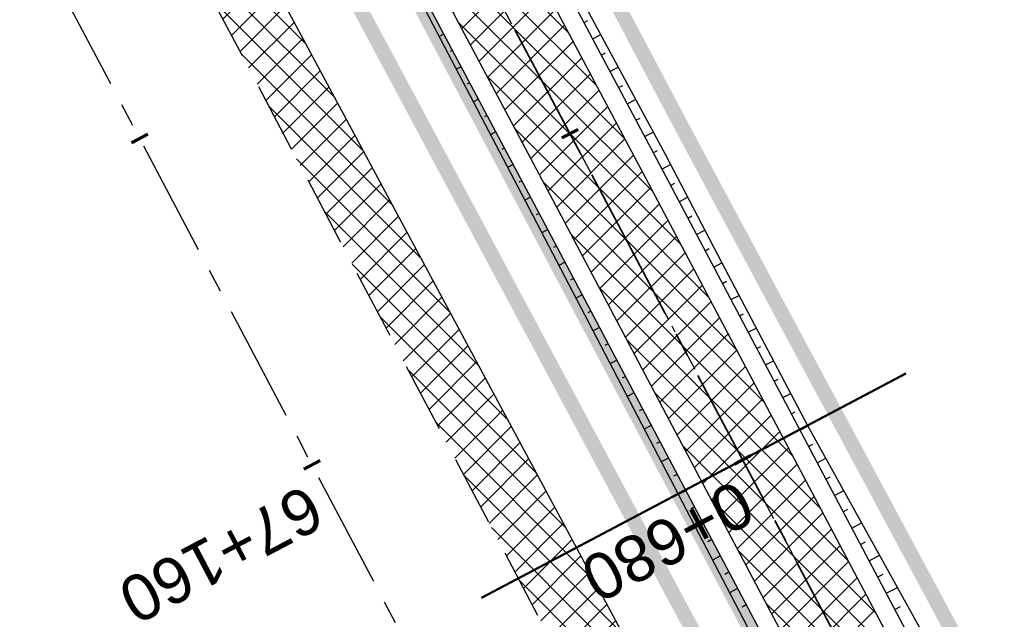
# Model space of a CAD drawing. Header units: metres. Extents: x 7529682 to 7533711, y 5721195 to 5727842.
# Tile 195 of 232: x 7530015 to 7530042, y 5727192 to 5727208. Entities that reach past the tile are written whole.
import ezdxf

# ---------------------------------------------------------------- set-up
doc = ezdxf.new("R2010")
doc.units = ezdxf.units.M
for name, pattern in [('817-dzialki-09-05-04$0$HIDDEN', [0.375, 0.25, -0.125]), ('ACAD_ISO05W100', [33, 24, -3, 0, -3, 0, -3]), ('CENTER', [50.800000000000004, 31.75, -6.35, 6.35, -6.35]), ('CENTER2', [28.575000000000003, 19.05, -3.175, 3.175, -3.175]), ('HIDDEN', [9.524999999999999, 6.35, -3.175])]:
    doc.linetypes.add(name, pattern=pattern)
for name, color, linetype in [('C-DROGI-SYTUACJA', 7, 'Continuous'), ('C-DROGI-SYTUACJA-ETYKIETY', 7, 'Continuous'), ('D-hatch-pobocza', 131, 'Continuous'), ('D-pobocza', 60, 'Continuous'), ('D-rowy', 160, 'Continuous'), ('D-skarpa', 2, 'Continuous'), ('D-skarpa-kreskowanie', 2, 'Continuous')]:
    doc.layers.add(name, color=color, linetype=linetype)
for name, color, linetype, lineweight, true_color in [('D-hatch-ciag-pieszo-rowerowy', 7, 'Continuous', 13, 0xff9f80), ('D-LR-etap-III', 7, '817-dzialki-09-05-04$0$HIDDEN', 50, 0x00008f), ('D-przekroje-pop', 7, 'Continuous', 50, 0x000099)]:
    doc.layers.add(name, color=color, linetype=linetype, lineweight=lineweight, true_color=true_color)
for name, color, linetype, lineweight in [('D-krawędzie', 3, 'Continuous', 30), ('D-obrzeża', 2, 'Continuous', 30), ('D-oś', 10, 'CENTER', 30), ('D-pas-drogowy', 7, 'ACAD_ISO05W100', 50)]:
    doc.layers.add(name, color=color, linetype=linetype, lineweight=lineweight)
doc.layers.add('poprzeczki', color=7, linetype='Continuous', true_color=0x0000c7)
doc.styles.get("Standard").update_dxf_attribs({"font": 'arial.ttf'})
pattern_1 = [(45, (0, 0), (-0.3367596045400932, 0.3367596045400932), []), (135, (0, 0), (-0.3367596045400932, -0.3367596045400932), [])]

# ---------------------------------------------------------------- blocks, each defined once
blk = doc.blocks.new('AeccTickLine')
at = {"color": 0, "linetype": 'ByBlock', "lineweight": -2}
blk.add_line((0, 1), (-3.673819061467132e-16, -1), dxfattribs=at)

msp = doc.modelspace()

# ---------------------------------------------------------------- hatches: boundary and pattern name
at = {"layer": 'D-hatch-ciag-pieszo-rowerowy'}
h = msp.add_hatch(dxfattribs=at)
h.set_pattern_fill('ANSI37', color=256, scale=0.15, style=0)
h.set_pattern_definition(pattern_1)
h.paths.add_polyline_path([(7530087.678862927, 5727092.355615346), (7530089.82643199, 5727093.64472505), (7530088.918086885, 5727095.394145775), (7530067.691098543, 5727136.189728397), (7530050.056161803, 5727169.469378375), (7530031.715691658, 5727204.15672467), (7530016.02393302, 5727233.701768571), (7529998.202331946, 5727267.633669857), (7529996.200073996, 5727266.069395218), (7530013.813315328, 5727232.534205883), (7530029.506689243, 5727202.986120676), (7530047.847139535, 5727168.298814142), (7530065.47768309, 5727135.027454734), (7530086.699342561, 5727094.242115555)])
at = {"layer": 'D-hatch-pobocza'}
h = msp.add_hatch(dxfattribs=at)
h.set_pattern_fill('ANSI37', color=256, scale=0.15, style=0)
h.set_pattern_definition(pattern_1)
h.paths.add_polyline_path([(7530033.2, 5727187.89), (7530019.74, 5727212.96), (7530009.309999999, 5727233.03), (7529993.271317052, 5727263.708224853), (7529991.73786403, 5727262.451863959), (7530006.701701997, 5727234.141132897), (7530044.198460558, 5727163.133456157), (7530082.890091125, 5727090.20043586), (7530088.410620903, 5727079.7730674), (7530090.482093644, 5727079.127608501), (7530082.53, 5727094.32), (7530071.3, 5727115.82), (7530059.019999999, 5727138.69), (7530045.92, 5727163.31)])

# ---------------------------------------------------------------- linework, layer by layer
at = {"layer": 'C-DROGI-SYTUACJA', "color": 10, "linetype": 'CENTER2', "lineweight": 35, "ltscale": 0.2}
msp.add_lwpolyline([(7529994.784814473, 5727271.452278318), (7530014.918624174, 5727233.117987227), (7530030.611190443, 5727203.571422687), (7530048.95165067, 5727168.884096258), (7530066.58439081, 5727135.608591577), (7530088.791572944, 5727092.929201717), (7530119.442360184, 5727037.047053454), (7530133.979593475, 5727010.093640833), (7530160.01702296, 5726961.449550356), (7530183.786607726, 5726917.332915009), (7530204.666096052, 5726877.528243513), (7530227.908566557, 5726832.904262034), (7530259.102442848, 5726774.825526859, 0.06358496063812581), (7530264.988877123, 5726766.578101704), (7530268.469625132, 5726762.818326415, -0.06508397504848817), (7530272.968742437, 5726756.474687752), (7530281.4242284, 5726740.503672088, -0.06508397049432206), (7530284.141528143, 5726733.216691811), (7530284.890711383, 5726729.972348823, 0.06446268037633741), (7530289.361782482, 5726717.936811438), (7530322.483990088, 5726654.998261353), (7530339.922145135, 5726621.886334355)], format="xyb", dxfattribs=at)
at = {"layer": 'D-krawędzie', "linetype": 'HIDDEN', "ltscale": 0.3}
msp.add_lwpolyline([(7529971.475882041, 5727300.786382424), (7530006.701701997, 5727234.141132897), (7530044.198460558, 5727163.133456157), (7530082.890091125, 5727090.20043586), (7530098.687472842, 5727060.36179238), (7530131.997785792, 5726997.210008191), (7530163.821737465, 5726937.096607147), (7530204.081352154, 5726861.012519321), (7530247.819962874, 5726778.438272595), (7530252.219999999, 5726770.26), (7530259.735272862, 5726756.89951491), (7530263.781713, 5726749.286762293), (7530270.196482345, 5726737.095956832), (7530272.433334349, 5726732.818899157), (7530276.00888925, 5726725.597700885), (7530279.7, 5726718.02), (7530284.501430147, 5726708.939695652), (7530291.375516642, 5726695.939652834), (7530296.045865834, 5726687.107244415), (7530304.46414878, 5726671.186868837), (7530316.603827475, 5726648.181421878)], dxfattribs=at)
at = {"layer": 'D-LR-etap-III', "ltscale": 10, "flags": 128}
msp.add_lwpolyline([(7531750.474471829, 5723895.103125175, 0.4, 0.4, 0), (7531750.505, 5723895.13, 0.4, 0.4, 0), (7531682.71, 5724022.92, 0.4, 0.4, 0), (7531619.177023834, 5724147.203692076, 0.4, 0.4, 0), (7531592.308960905, 5724198.48863389, 0.4, 0.4, 0), (7531553.263875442, 5724272.918564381, 0.4, 0.4, 0), (7531504.019999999, 5724366.79, 0.4, 0.4, 0), (7531482.09, 5724407.62, 0.4, 0.4, 0), (7531412.350402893, 5724541.182759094, 0.4, 0.4, 0), (7531388.463669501, 5724586.929768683, 0.4, 0.4, 0), (7531345.12, 5724669.94, 0.4, 0.4, 0), (7531127.66, 5725081.67, 0.4, 0.4, 0), (7531059.253139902, 5725211.040795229, 0.4, 0.4, 0), (7531008.007244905, 5725307.953830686, 0.4, 0.4, 0), (7530964.181635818, 5725390.835555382, 0.4, 0.4, 0), (7530914.557354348, 5725484.683561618, 0.4, 0.4, 0), (7530865.243241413, 5725577.493975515, 0.4, 0.4, 0), (7530840.085257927, 5725624.058651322, 0.4, 0.4, 0), (7530802.559525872, 5725694.924584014, 0.4, 0.4, 0), (7530755.54, 5725787.51, 0.4, 0.4, 0), (7530708.717810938, 5725876.303221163, 0.4, 0.4, 0), (7530695.12, 5725902.09, 0.4, 0.4, 0), (7530642.91397006, 5726001.07839487, 0.4, 0.4, 0), (7530634.934723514, 5726016.146615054, 0.4, 0.4, 0), (7530610.820000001, 5726061.929999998, 0.4, 0.4, 0), (7530610.820000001, 5726061.929999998, 0.4, 0.4, 0), (7530607.21, 5726063.51, 0.4, 0.4, 0), (7530597.42, 5726080.68, 0.4, 0.4, 0), (7530591.16, 5726088.44, 0.4, 0.4, 0), (7530581.28, 5726107.21, 0.4, 0.4, 0), (7530571.29, 5726130.56, 0.4, 0.4, 0), (7530549.554994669, 5726171.527317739, 0.4, 0.4, 0), (7530531.014309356, 5726206.473807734, 0.4, 0.4, 0), (7530516.461208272, 5726236.016618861, 0.4, 0.4, 0), (7530500.798929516, 5726266.141265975, 0.4, 0.4, 0), (7530491.349999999, 5726283.94, 0.4, 0.4, 0), (7530482.4, 5726303.41, 0.4, 0.4, 0), (7530482.4, 5726303.41, 0.4, 0.4, 0), (7530450.41, 5726357.28, 0.4, 0.4, 0), (7530397.759396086, 5726458.499907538, 0.4, 0.4, 0), (7530334.707815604, 5726583.664702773, 0.4, 0.4, 0), (7530303.939274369, 5726645.167943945, 0.4, 0.4, 0), (7530300.509779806, 5726651.777515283, 0.4, 0.4, 0), (7530289.213532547, 5726671.966724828, 0.4, 0.4, 0), (7530281.54, 5726685.57, 0.4, 0.4, 0), (7530261.37085633, 5726724.163374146, 0.4, 0.4, 0), (7530254.03, 5726738.21, 0.4, 0.4, 0), (7530197.219999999, 5726845.06, 0.4, 0.4, 0), (7530194.71, 5726849.15, 0.4, 0.4, 0), (7530195.92, 5726850.75, 0.4, 0.4, 0), (7530170.546669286, 5726892.961489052, 0.4, 0.4, 0), (7530143.174718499, 5726945.065838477, 0.4, 0.4, 0), (7530105.059999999, 5727018.32, 0.4, 0.4, 0), (7530100.059999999, 5727027.16, 0.4, 0.4, 0), (7530062.318670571, 5727099.625398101, 0.4, 0.4, 0), (7530015.378537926, 5727189.420463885, 0.4, 0.4, 0), (7529983.207960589, 5727250.206596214, 0.4, 0.4, 0), (7529953.284293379, 5727306.74720398, 0.4, 0.4, 0), (7529900.67053443, 5727406.15903814, 0.4, 0.4, 0), (7529890.630239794, 5727425.131178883, 0.4, 0.4, 0), (7529875.155383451, 5727454.426350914, 0.4, 0.4, 0), (7529857.560096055, 5727487.787346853, 0.4, 0.4, 0), (7529835.194401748, 5727530.19312405, 0.4, 0.4, 0), (7529811.740544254, 5727574.662079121, 0.4, 0.4, 0), (7529792.101859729, 5727611.922638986, 0.4, 0.4, 0), (7529768.066117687, 5727657.469613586, 0.4, 0.4, 0), (7529755.210566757, 5727682.131373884, 0.4, 0.4, 0), (7529753.309999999, 5727681.13, 0.4, 0.4, 0), (7529739.21, 5727707.77, 0.4, 0.4, 0), (7529735.394745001, 5727711.251990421, 0.4, 0.4, 0), (7529725.42, 5727730.2, 0.4, 0.4, 0), (7529723.55, 5727729.88, 0.4, 0.4, 0), (7529695.566668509, 5727782.932080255, 0.4, 0.4, 0), (7529717.67971874, 5727794.024357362, 0.4, 0.4, 0), (7529736.274870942, 5727758.647400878, 0.4, 0.4, 0), (7529736.274870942, 5727758.647400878, 0.4, 0.4, 0), (7529744.511003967, 5727750.406106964, 0.4, 0.4, 0), (7529744.511003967, 5727750.406106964, 0.4, 0.4, 0), (7529750.282568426, 5727738.549848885, 0.4, 0.4, 0), (7529777.108510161, 5727687.569424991, 0.4, 0.4, 0), (7529796.51537536, 5727651.329932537, 0.4, 0.4, 0), (7529814.937945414, 5727616.793170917, 0.4, 0.4, 0), (7529839.006722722, 5727572.303976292, 0.4, 0.4, 0), (7529860.617626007, 5727532.509108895, 0.4, 0.4, 0), (7529882.348967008, 5727491.504261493, 0.4, 0.4, 0), (7529904.865139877, 5727449.096370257, 0.4, 0.4, 0), (7529920.747384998, 5727418.884773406, 0.4, 0.4, 0), (7529946.676504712, 5727368.547487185, 0.4, 0.4, 0), (7529972.024701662, 5727320.573310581, 0.4, 0.4, 0), (7529987.740014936, 5727290.153392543, 0.4, 0.4, 0), (7529996.497385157, 5727273.661630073, 0.4, 0.4, 0), (7530017.541471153, 5727234.202689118, 0.4, 0.4, 0), (7530033.053657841, 5727204.864166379, 0.4, 0.4, 0), (7530051.622983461, 5727170.222745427, 0.4, 0.4, 0), (7530069.276612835, 5727137.015751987, 0.4, 0.4, 0), (7530089.385386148, 5727097.533639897, 0.4, 0.4, 0), (7530109.712512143, 5727060.746615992, 0.4, 0.4, 0), (7530136.769722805, 5727011.640131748, 0.4, 0.4, 0), (7530162.446686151, 5726962.743777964, 0.4, 0.4, 0), (7530187.674104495, 5726916.992101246, 0.4, 0.4, 0), (7530207.820739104, 5726879.335323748, 0.4, 0.4, 0), (7530230.625609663, 5726834.518686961, 0.4, 0.4, 0), (7530262.288093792, 5726776.61832811, 0.4, 0.4, 0), (7530277.509672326, 5726760.213143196, 0.4, 0.4, 0), (7530286.036865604, 5726744.106684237, 0.4, 0.4, 0), (7530288.097472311, 5726735.884066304, 0.4, 0.4, 0), (7530290.393870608, 5726725.046963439, 0.4, 0.4, 0), (7530296.17664807, 5726713.582980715, 0.4, 0.4, 0), (7530302.726195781, 5726701.18226779, 0.4, 0.4, 0), (7530325.685047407, 5726657.466383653, 0.4, 0.4, 0), (7530343.243978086, 5726623.648592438, 0.4, 0.4, 0), (7530360.229820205, 5726591.746871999, 0.4, 0.4, 0), (7530383.20855044, 5726548.059469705, 0.4, 0.4, 0), (7530406.017875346, 5726503.605514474, 0.4, 0.4, 0), (7530427.464919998, 5726462.620289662, 0.4, 0.4, 0), (7530447.9278544, 5726424.388014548, 0.4, 0.4, 0), (7530471.126878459, 5726379.920667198, 0.4, 0.4, 0), (7530490.501003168, 5726343.033350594, 0.4, 0.4, 0), (7530509.499458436, 5726306.733076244, 0.4, 0.4, 0), (7530529.890269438, 5726267.244072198, 0.4, 0.4, 0), (7530543.852446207, 5726238.990319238, 0.4, 0.4, 0), (7530554.808897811, 5726218.943990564, 0.4, 0.4, 0), (7530559.027108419, 5726212.223286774, 0.4, 0.4, 0), (7530563.060988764, 5726206.409670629, 0.4, 0.4, 0), (7530566.93354971, 5726200.463543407, 0.4, 0.4, 0), (7530569.771022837, 5726194.901501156, 0.4, 0.4, 0), (7530571.47319415, 5726191.282350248, 0.4, 0.4, 0), (7530572.839142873, 5726188.024533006, 0.4, 0.4, 0), (7530575.295071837, 5726182.034664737, 0.4, 0.4, 0), (7530579.736851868, 5726173.306070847, 0.4, 0.4, 0), (7530583.3, 5726167.41, 0.4, 0.4, 0), (7530593.4, 5726163.33, 0.4, 0.4, 0), (7530598.618375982, 5726155.264489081, 0.4, 0.4, 0), (7530608.258304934, 5726140.497132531, 0.4, 0.4, 0), (7530603.269999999, 5726136.83, 0.4, 0.4, 0), (7530606.53, 5726131.84, 0.4, 0.4, 0), (7530604.239057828, 5726124.21679044, 0.4, 0.4, 0), (7530605.847136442, 5726121.630127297, 0.4, 0.4, 0), (7530608.971611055, 5726116.164124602, 0.4, 0.4, 0), (7530618.114293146, 5726097.791111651, 0.4, 0.4, 0), (7530651.213125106, 5726034.959524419, 0.4, 0.4, 0), (7530670.243741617, 5725998.61095082, 0.4, 0.4, 0), (7530698.075474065, 5725945.952624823, 0.4, 0.4, 0), (7530716.505955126, 5725911.3051464, 0.4, 0.4, 0), (7530735.223454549, 5725875.667401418, 0.4, 0.4, 0), (7530752.504235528, 5725842.154920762, 0.4, 0.4, 0), (7530778.310652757, 5725793.501254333, 0.4, 0.4, 0), (7530797.499961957, 5725756.381811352, 0.4, 0.4, 0), (7530812.518974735, 5725728.28874362, 0.4, 0.4, 0), (7530820.039295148, 5725713.160404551, 0.4, 0.4, 0), (7530822.422446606, 5725710.193574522, 0.4, 0.4, 0), (7530833.154893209, 5725688.800634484, 0.4, 0.4, 0), (7530849.629354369, 5725656.158601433, 0.4, 0.4, 0), (7530867.98290276, 5725621.963939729, 0.4, 0.4, 0), (7530872.629809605, 5725612.88760475, 0.4, 0.4, 0), (7530880.354488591, 5725597.594500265, 0.4, 0.4, 0), (7530883.839446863, 5725593.389159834, 0.4, 0.4, 0), (7530891.782113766, 5725587.763349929, 0.4, 0.4, 0), (7530895.038670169, 5725584.280746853, 0.4, 0.4, 0), (7530897.033644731, 5725580.941110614, 0.4, 0.4, 0), (7530900.951646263, 5725579.945856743, 0.4, 0.4, 0), (7530904.80970798, 5725571.977328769, 0.4, 0.4, 0), (7530903.682362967, 5725568.566434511, 0.4, 0.4, 0), (7530908.900614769, 5725558.844845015, 0.4, 0.4, 0), (7530910.252030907, 5725545.671606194, 0.4, 0.4, 0), (7530912.872986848, 5725538.645543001, 0.4, 0.4, 0), (7530945.278171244, 5725478.464284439, 0.4, 0.4, 0), (7530959.692318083, 5725450.24628822, 0.4, 0.4, 0), (7531002.82670893, 5725368.192370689, 0.4, 0.4, 0), (7531044.703532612, 5725290.314293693, 0.4, 0.4, 0), (7531064.098839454, 5725253.212562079, 0.4, 0.4, 0), (7531083.010253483, 5725216.677517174, 0.4, 0.4, 0), (7531113.013137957, 5725158.465613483, 0.4, 0.4, 0), (7531137.364304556, 5725113.07076138, 0.4, 0.4, 0), (7531150.830830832, 5725086.711759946, 0.4, 0.4, 0), (7531159.745663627, 5725076.640848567, 0.4, 0.4, 0), (7531166.309999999, 5725074.58, 0.4, 0.4, 0), (7531172.29, 5725062.58, 0.4, 0.4, 0), (7531170.589828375, 5725055.605912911, 0.4, 0.4, 0), (7531173.732823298, 5725044.080706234, 0.4, 0.4, 0), (7531215.342008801, 5724964.859648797, 0.4, 0.4, 0), (7531238.054496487, 5724921.684649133, 0.4, 0.4, 0), (7531262.389821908, 5724875.282876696, 0.4, 0.4, 0), (7531295.587160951, 5724811.265731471, 0.4, 0.4, 0), (7531348.487908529, 5724712.362812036, 0.4, 0.4, 0), (7531363.740817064, 5724682.68394264, 0.4, 0.4, 0), (7531366.986905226, 5724675.865317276, 0.4, 0.4, 0), (7531382.541261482, 5724646.110625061, 0.4, 0.4, 0), (7531401.299165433, 5724610.874551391, 0.4, 0.4, 0), (7531428.964837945, 5724558.862274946, 0.4, 0.4, 0), (7531449.111202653, 5724520.397801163, 0.4, 0.4, 0), (7531477.292992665, 5724465.831467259, 0.4, 0.4, 0), (7531500.996290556, 5724421.112506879, 0.4, 0.4, 0), (7531512.121834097, 5724400.549045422, 0.4, 0.4, 0), (7531513.78163794, 5724396.757451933, 0.4, 0.4, 0), (7531526.32, 5724379.39, 0.4, 0.4, 0), (7531566.783642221, 5724302.73628205, 0.4, 0.4, 0), (7531578.579156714, 5724282.774819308, 0.4, 0.4, 0), (7531584.232619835, 5724273.111246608, 0.4, 0.4, 0), (7531590.109283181, 5724263.508189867, 0.4, 0.4, 0), (7531593.027899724, 5724258.771479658, 0.4, 0.4, 0), (7531595.711841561, 5724254.226824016, 0.4, 0.4, 0), (7531601.659976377, 5724243.898197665, 0.4, 0.4, 0), (7531606.097733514, 5724235.986407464, 0.4, 0.4, 0), (7531609.382207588, 5724230.799061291, 0.4, 0.4, 0), (7531611.580260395, 5724227.671180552, 0.4, 0.4, 0), (7531612.707802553, 5724225.86410867, 0.4, 0.4, 0), (7531618.665224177, 5724214.480919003, 0.4, 0.4, 0), (7531619.885522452, 5724212.333950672, 0.4, 0.4, 0), (7531620.931818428, 5724210.787064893, 0.4, 0.4, 0), (7531623.518605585, 5724207.111542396, 0.4, 0.4, 0), (7531626.143926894, 5724203.61306897, 0.4, 0.4, 0), (7531632.022984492, 5724196.485954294, 0.4, 0.4, 0), (7531653.949089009, 5724152.617641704, 0.4, 0.4, 0), (7531656.750690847, 5724143.103797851, 0.4, 0.4, 0), (7531659.61440691, 5724133.254504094, 0.4, 0.4, 0), (7531661.627147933, 5724128.646047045, 0.4, 0.4, 0.01093811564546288), (7531674.314987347, 5724101.43546424, 0.4, 0.4, 0), (7531685.137626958, 5724081.408252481, 0.4, 0.4, 0), (7531692.159945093, 5724066.277333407, 0.4, 0.4, 0), (7531699.662164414, 5724051.388120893, 0.4, 0.4, 0), (7531704.480624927, 5724040.808561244, 0.4, 0.4, 0), (7531704.480624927, 5724040.808561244, 0.4, 0.4, 0), (7531704.401251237, 5724037.368913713, 0.4, 0.4, 0), (7531720.383609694, 5724003.441317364, 0.4, 0.4, 0), (7531728.79890528, 5723986.206298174, 0.4, 0.4, 0), (7531733.237926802, 5723977.192631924, 0.4, 0.4, 0), (7531736.750027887, 5723969.505210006, 0.4, 0.4, 0), (7531737.336143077, 5723968.518916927, 0.4, 0.4, 0), (7531738.285051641, 5723967.699360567, 0.4, 0.4, 0), (7531742.180915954, 5723962.346428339, 0.4, 0.4, 0), (7531744.286141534, 5723958.615526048, 0.4, 0.4, 0), (7531755.393260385, 5723944.192617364, 0.4, 0.4, 0), (7531758.69, 5723936.76, 0.4, 0.4, 0), (7531780.08, 5723929.25, 0.4, 0.4, 0), (7531792.611989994, 5723906.337708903, 0.4, 0.4, 0), (7531792.611989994, 5723906.337708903, 0.4, 0.4, 0), (7531756.962094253, 5723883.055323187, 0.4, 0.4, 0), (7531750.46, 5723895.130000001, 0.4, 0.4, 0), (7531750.46, 5723895.130000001, 0, 0, 0)], format="xyseb", dxfattribs=at)
at = {"layer": 'D-obrzeża'}
for points in [[(7530255.070830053, 5726779.690066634), (7530226.803596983, 5726832.319792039), (7530203.558300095, 5726876.949199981), (7530182.682878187, 5726916.746119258), (7530158.915773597, 5726960.858151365), (7530132.878471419, 5727009.502004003), (7530118.344271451, 5727036.449792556), (7530087.649834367, 5727092.411522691), (7530086.699342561, 5727094.242115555), (7530065.47768309, 5727135.027454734), (7530047.847139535, 5727168.298814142), (7530029.506689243, 5727202.986120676), (7530013.813315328, 5727232.534205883), (7529993.681375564, 5727270.864936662)], [(7530097.920401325, 5727078.884914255), (7530089.894115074, 5727093.518343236), (7530067.691098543, 5727136.189728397), (7530050.056161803, 5727169.469378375), (7530031.715691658, 5727204.15672467), (7530016.02393302, 5727233.701768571), (7529998.204604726, 5727267.629342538)]]:
    msp.add_lwpolyline(points, dxfattribs=at)
at = {"layer": 'D-oś', "ltscale": 0.1}
msp.add_lwpolyline([(7530313.508365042, 5726646.547986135), (7530301.370075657, 5726669.550802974), (7530292.95179271, 5726685.471178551), (7530288.281443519, 5726694.303586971), (7530281.407357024, 5726707.303629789), (7530276.578826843, 5726716.435184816), (7530272.867295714, 5726724.054807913), (7530269.313944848, 5726731.231162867), (7530267.097066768, 5726735.470028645), (7530260.687746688, 5726747.650478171), (7530256.664309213, 5726755.219954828), (7530249.153360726, 5726768.572752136), (7530244.732367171, 5726776.789976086), (7530200.987754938, 5726859.375553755), (7530160.728462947, 5726935.45903188), (7530128.903273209, 5726995.57477155), (7530095.592978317, 5727058.726521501), (7530079.798237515, 5727088.5601794), (7530041.105041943, 5727161.496149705), (7530003.607351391, 5727232.505591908), (7529968.380651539, 5727299.152506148)], dxfattribs=at)
at = {"layer": 'D-oś', "ltscale": 0.03}
msp.add_lwpolyline([(7529994.784814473, 5727271.452278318), (7530014.918624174, 5727233.117987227), (7530030.611190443, 5727203.571422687), (7530048.95165067, 5727168.884096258), (7530066.58439081, 5727135.608591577), (7530088.791572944, 5727092.929201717), (7530119.442360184, 5727037.047053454), (7530133.979593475, 5727010.093640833), (7530160.01702296, 5726961.449550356), (7530183.786607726, 5726917.332915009), (7530204.666096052, 5726877.528243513), (7530227.908566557, 5726832.904262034), (7530259.102442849, 5726774.825526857, 0.06358496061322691), (7530264.988877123, 5726766.578101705), (7530268.469625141, 5726762.818326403, -0.06508397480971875), (7530272.968742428, 5726756.474687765), (7530281.424228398, 5726740.503672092, -0.06508397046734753), (7530284.141528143, 5726733.216691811), (7530284.890711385, 5726729.972348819, 0.06446268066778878), (7530289.361782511, 5726717.936811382), (7530322.48423269, 5726654.997800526)], format="xyb", dxfattribs=at)
at = {"layer": 'D-pas-drogowy', "ltscale": 0.2, "flags": 128}
msp.add_lwpolyline([(7531633.018560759, 5724182.834272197, 0.4, 0.4, 0), (7531617.558899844, 5724211.608162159, 0.4, 0.4, 0), (7531566.783642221, 5724302.73628205, 0.4, 0.4, 0), (7531538.419082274, 5724356.469679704, 0.4, 0.4, 0), (7531526.32, 5724379.39, 0.4, 0.4, 0), (7531516.102085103, 5724393.607319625, 0.4, 0.4, 0.001485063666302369), (7531513.78037409, 5724396.837773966, 0.4, 0.4, 0), (7531501.87, 5724413.41, 0.4, 0.4, 0), (7531474.926107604, 5724464.507896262, 0.4, 0.4, 0), (7531446.200436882, 5724518.992313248, 0.4, 0.4, 0), (7531424.962185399, 5724559.262257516, 0.4, 0.4, 0), (7531398.444460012, 5724609.565801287, 0.4, 0.4, 0), (7531379.647455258, 5724645.216004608, 0.4, 0.4, 0), (7531365.23, 5724672.56, 0.4, 0.4, 0), (7531341.305752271, 5724717.915356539, 0.4, 0.4, 0), (7531312.899996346, 5724771.788898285, 0.4, 0.4, 0), (7531292.590923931, 5724810.306502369, 0.4, 0.4, 0), (7531259.391619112, 5724873.271351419, 0.4, 0.4, 0), (7531233.740401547, 5724921.922582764, 0.4, 0.4, 0), (7531203.072738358, 5724980.092044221, 0.4, 0.4, 0), (7531173.471398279, 5725036.225177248, 0.4, 0.4, 0), (7531168.269999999, 5725046.09, 0.4, 0.4, 0), (7531172.29, 5725062.58, 0.4, 0.4, 0), (7531166.309999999, 5725074.58, 0.4, 0.4, 0), (7531150.32, 5725079.6, 0.4, 0.4, 0), (7531141.5, 5725096.43, 0.4, 0.4, 0), (7531109.311735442, 5725157.814415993, 0.4, 0.4, 0), (7531086.641300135, 5725201.047918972, 0.4, 0.4, 0), (7531059.198258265, 5725253.383662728, 0.4, 0.4, 0), (7531028.206828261, 5725312.48946212, 0.4, 0.4, 0), (7530999.104694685, 5725367.990143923, 0.4, 0.4, 0), (7530956.247527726, 5725449.724815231, 0.4, 0.4, 0), (7530924.397774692, 5725510.463768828, 0.4, 0.4, 0), (7530897.509999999, 5725561.74, 0.4, 0.4, 0), (7530894.46, 5725566.14, 0.4, 0.4, 0), (7530892.16, 5725570.49, 0.4, 0.4, 0), (7530869.362688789, 5725613.307018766, 0.4, 0.4, 0), (7530861.693971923, 5725627.704613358, 0.4, 0.4, 0), (7530852.74, 5725644.52, 0.4, 0.4, 0), (7530831.509999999, 5725684.2, 0.4, 0.4, 0), (7530811.13, 5725722.52, 0.4, 0.4, 0), (7530792.3476413, 5725757.940652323, 0.4, 0.4, 0), (7530768.03, 5725803.8, 0.4, 0.4, 0), (7530748.768542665, 5725840.178507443, 0.4, 0.4, 0), (7530727.7, 5725879.97, 0.4, 0.4, 0), (7530712.0981582, 5725909.54523909, 0.4, 0.4, 0), (7530693.644105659, 5725944.645156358, 0.4, 0.4, 0), (7530665.702224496, 5725997.538976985, 0.4, 0.4, 0), (7530641.759999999, 5726042.88, 0.4, 0.4, 0), (7530616.5, 5726091.48, 0.4, 0.4, 0), (7530604.628439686, 5726114.319880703, 0.4, 0.4, -0.007762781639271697), (7530602.5, 5726118.43, 0.4, 0.4, 0), (7530603.992037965, 5726123.394821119, 0.4, 0.4, 0), (7530606.53, 5726131.84, 0.4, 0.4, 0), (7530603.269999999, 5726136.83, 0.4, 0.4, 0), (7530593.775620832, 5726151.368713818, 0.4, 0.4, 0), (7530590.202637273, 5726156.84001263, 0.4, 0.4, 0), (7530583.3, 5726167.41, 0.4, 0.4, 0), (7530580.578343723, 5726170.427567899, 0.4, 0.4, 0), (7530575.849999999, 5726175.67, 0.4, 0.4, 0), (7530569.009999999, 5726186.66, 0.4, 0.4, 0), (7530562.555322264, 5726199.189409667, 0.4, 0.4, 0), (7530555.67, 5726211.39, 0.4, 0.4, 0), (7530548.29, 5726224.23, 0.4, 0.4, 0), (7530540.58, 5726237.71, 0.4, 0.4, 0), (7530532.679999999, 5726252.65, 0.4, 0.4, 0), (7530524.059999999, 5726269.35, 0.4, 0.4, 0), (7530502.82, 5726309.91, 0.4, 0.4, 0), (7530488.83, 5726336.63, 0.4, 0.4, 0), (7530466.03, 5726380.16, 0.4, 0.4, 0), (7530438.469999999, 5726432.77, 0.4, 0.4, 0), (7530424.53, 5726459.09, 0.4, 0.4, 0), (7530401.63, 5726502.97, 0.4, 0.4, 0), (7530383.38, 5726538.06, 0.4, 0.4, 0), (7530353.969999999, 5726593.52, 0.4, 0.4, 0), (7530338.469999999, 5726622.74, 0.4, 0.4, 0), (7530322.009999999, 5726653.88, 0.4, 0.4, 0), (7530297.54, 5726700.33, 0.4, 0.4, 0), (7530287.38, 5726719.6, 0.4, 0.4, 0), (7530285.94993921, 5726722.315508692, 0.4, 0.4, 0), (7530280.259999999, 5726733.12, 0.4, 0.4, 0), (7530266.73, 5726758.74, 0.4, 0.4, 0), (7530260.42, 5726770.47, 0.4, 0.4, 0), (7530253.25, 5726783.82, 0.4, 0.4, 0), (7530244.95, 5726799.33, 0.4, 0.4, 0), (7530239.389999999, 5726808.49, 0.4, 0.4, 0), (7530238.29, 5726807.9, 0.4, 0.4, 0), (7530218.11, 5726850.67, 0.4, 0.4, 0), (7530175.906646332, 5726928.168028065, 0.4, 0.4, 0), (7530096.679999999, 5727076.15, 0.4, 0.4, 0), (7530094.679999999, 5727079.89, 0.4, 0.4, 0), (7530064.59693469, 5727135.522637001, 0.4, 0.4, 0), (7530046.730970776, 5727168.8921561, 0.4, 0.4, 0), (7530025.803045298, 5727208.461374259, 0.4, 0.4, 0), (7530012.846501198, 5727232.979315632, 0.4, 0.4, 0), (7529994.15, 5727268.45, 0.4, 0.4, 0), (7529981.670868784, 5727291.93018666, 0.4, 0.4, 0), (7529949.889999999, 5727351.73, 0.4, 0.4, 0), (7529924.75, 5727399.03, 0.4, 0.4, 0), (7529915.515824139, 5727417.099754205, 0.4, 0.4, 0), (7529885.83, 5727475.19, 0.4, 0.4, 0), (7529862.559999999, 5727519.97, 0.4, 0.4, 0), (7529852.984923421, 5727538.191086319, 0.4, 0.4, 0), (7529836.513084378, 5727569.51130111, 0.4, 0.4, 0), (7529815.36890814, 5727609.140983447, 0.4, 0.4, 0), (7529792.795203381, 5727651.247499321, 0.4, 0.4, 0), (7529774.199114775, 5727685.858348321, 0.4, 0.4, 0), (7529746.966026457, 5727736.059440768, 0.4, 0.4, 0), (7529733.92, 5727757.62, 0.4, 0.4, 0), (7529708.607472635, 5727806.388536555, 0.4, 0.4, 0), (7529688.491967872, 5727796.344621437, 0.4, 0.4, 0), (7529723.55, 5727729.88, 0.4, 0.4, 0), (7529725.42, 5727730.2, 0.4, 0.4, 0), (7529735.38, 5727711.28, 0.4, 0.4, 0), (7529739.21, 5727707.77, 0.4, 0.4, 0), (7529753.309999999, 5727681.13, 0.4, 0.4, 0), (7529755.178396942, 5727682.114424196, 0.4, 0.4, 0), (7529792.101859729, 5727611.922638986, 0.4, 0.4, 0), (7529811.740544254, 5727574.662079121, 0.4, 0.4, 0), (7529835.194401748, 5727530.19312405, 0.4, 0.4, 0), (7529857.560096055, 5727487.787346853, 0.4, 0.4, 0), (7529875.155383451, 5727454.426350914, 0.4, 0.4, 0), (7529890.630239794, 5727425.131178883, 0.4, 0.4, 0), (7529900.67053443, 5727406.15903814, 0.4, 0.4, 0), (7529953.284293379, 5727306.74720398, 0.4, 0.4, 0), (7529983.207960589, 5727250.206596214, 0.4, 0.4, 0), (7530015.378537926, 5727189.420463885, 0.4, 0.4, 0), (7530062.318670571, 5727099.625398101, 0.4, 0.4, 0), (7530100.059999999, 5727027.16, 0.4, 0.4, 0), (7530105.059999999, 5727018.32, 0.4, 0.4, 0), (7530143.174718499, 5726945.065838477, 0.4, 0.4, 0), (7530170.546669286, 5726892.961489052, 0.4, 0.4, 0), (7530195.92, 5726850.75, 0.4, 0.4, 0), (7530194.71, 5726849.15, 0.4, 0.4, 0), (7530197.219999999, 5726845.06, 0.4, 0.4, 0), (7530254.03, 5726738.21, 0.4, 0.4, 0), (7530261.37085633, 5726724.163374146, 0.4, 0.4, 0), (7530281.54, 5726685.57, 0.4, 0.4, 0), (7530289.213532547, 5726671.966724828, 0.4, 0.4, 0), (7530300.509779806, 5726651.777515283, 0.4, 0.4, 0), (7530303.939274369, 5726645.167943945, 0.4, 0.4, 0), (7530334.707815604, 5726583.664702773, 0.4, 0.4, 0), (7530397.759396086, 5726458.499907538, 0.4, 0.4, 0), (7530450.41, 5726357.28, 0.4, 0.4, 0), (7530482.4, 5726303.41, 0.4, 0.4, 0), (7530483.687990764, 5726301.003383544, 0.4, 0.4, 0), (7530491.349999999, 5726283.94, 0.4, 0.4, 0), (7530512.67, 5726243.78, 0.4, 0.4, 0), (7530529.429999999, 5726209.46, 0.4, 0.4, 0), (7530571.29, 5726130.56, 0.4, 0.4, 0), (7530581.28, 5726107.21, 0.4, 0.4, 0), (7530591.16, 5726088.44, 0.4, 0.4, 0), (7530597.42, 5726080.68, 0.4, 0.4, 0), (7530607.21, 5726063.51, 0.4, 0.4, 0), (7530610.820000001, 5726061.929999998, 0.4, 0.4, 0), (7530634.934723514, 5726016.146615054, 0.4, 0.4, 0), (7530642.91397006, 5726001.07839487, 0.4, 0.4, 0), (7530695.12, 5725902.09, 0.4, 0.4, 0), (7530708.717810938, 5725876.303221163, 0.4, 0.4, 0), (7530755.54, 5725787.51, 0.4, 0.4, 0), (7530802.559525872, 5725694.924584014, 0.4, 0.4, 0), (7530840.085257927, 5725624.058651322, 0.4, 0.4, 0), (7530865.243241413, 5725577.493975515, 0.4, 0.4, 0), (7530914.557354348, 5725484.683561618, 0.4, 0.4, 0), (7530964.181635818, 5725390.835555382, 0.4, 0.4, 0), (7531008.007244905, 5725307.953830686, 0.4, 0.4, 0), (7531059.253139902, 5725211.040795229, 0.4, 0.4, 0), (7531127.66, 5725081.67, 0.4, 0.4, 0), (7531345.12, 5724669.94, 0.4, 0.4, 0), (7531388.463669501, 5724586.929768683, 0.4, 0.4, 0), (7531412.350402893, 5724541.182759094, 0.4, 0.4, 0), (7531482.09, 5724407.62, 0.4, 0.4, 0), (7531504.019999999, 5724366.79, 0.4, 0.4, 0), (7531519.374444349, 5724337.520497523, 0.4, 0.4, 0), (7531563.748815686, 5724252.931583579, 0.4, 0.4, 0), (7531602.175111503, 5724179.681224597, 0.4, 0.4, 0), (7531619.177023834, 5724147.203692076, 0.4, 0.4, 0), (7531625.038493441, 5724135.63500206, 0.4, 0.4, 0), (7531656.796442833, 5724073.31633882, 0.4, 0.4, 0), (7531675.12, 5724037.36, 0.4, 0.4, 0), (7531682.71, 5724022.92, 0.4, 0.4, 0), (7531705.565196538, 5723979.810545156, 0.4, 0.4, 0), (7531736.605941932, 5723921.261514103, 0.4, 0.4, 0), (7531750.46, 5723895.130000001, 0.4, 0.4, 0), (7531740.769999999, 5723886.56, 0.4, 0.4, 0), (7531732.86, 5723885, 0.4, 0.4, 0), (7531722.179999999, 5723887.77, 0.4, 0.4, 0), (7531729.87, 5723862.17, 0.4, 0.4, 0), (7531742.92, 5723861.93, 0.4, 0.4, 0), (7531763.71, 5723859.52, 0.4, 0.4, 0), (7531768.42, 5723854.12, 0.4, 0.4, 0), (7531787.42, 5723817.97, 0.4, 0.4, 0), (7531795.57, 5723809.82, 0.4, 0.4, 0), (7531816.346897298, 5723819.850397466, 0.4, 0.4, 0), (7531816.346897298, 5723819.850397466, 0.4, 0.4, 0), (7531805.059999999, 5723843.23, 0.4, 0.4, 0), (7531803.61, 5723886.23, 0.4, 0.4, 0), (7531803.61, 5723886.23, 0.4, 0.4, 0), (7531780.08, 5723929.25, 0.4, 0.4, 0), (7531758.69, 5723936.76, 0.4, 0.4, 0), (7531749.3590272, 5723946.412126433, 0.4, 0.4, 0), (7531742.71, 5723953.29, 0.4, 0.4, 0), (7531735.177368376, 5723967.877529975, 0.4, 0.4, 0), (7531722.37, 5723992.68, 0.4, 0.4, 0), (7531705.041669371, 5724030.885563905, 0.4, 0.4, 0), (7531699.469999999, 5724043.17, 0.4, 0.4, 0), (7531692.69, 5724058.11, 0.4, 0.4, 0), (7531679.672010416, 5724084.016803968, 0.4, 0.4, 0), (7531674.55, 5724094.21, 0.4, 0.4, 0), (7531666.633166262, 5724114.002855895, 0.4, 0.4, 0), (7531649, 5724153.82, 0.4, 0.4, 0), (7531641.49, 5724149.34, 0.4, 0.4, 0), (7531626.04, 5724179.34, 0.4, 0.4, 0), (7531633.03, 5724182.84, 0, 0, 0)], format="xyseb", dxfattribs=at)
at = {"layer": 'D-pobocza'}
for points in [[(7529998.605358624, 5727267.941621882), (7530016.466056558, 5727233.935281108), (7530032.157492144, 5727204.390845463), (7530050.498179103, 5727169.703089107), (7530068.133781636, 5727136.422183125), (7530090.335136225, 5727093.753992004), (7530120.979684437, 5727037.883218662), (7530135.521164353, 5727010.921932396), (7530161.558772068, 5726962.277508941), (7530185.331829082, 5726918.154429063), (7530206.217010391, 5726878.338904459), (7530218.181818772, 5726855.367276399)], [(7529995.799622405, 5727265.75654029), (7530013.37119179, 5727232.300693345), (7530029.06488876, 5727202.751999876), (7530047.405122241, 5727168.065103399), (7530065.034999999, 5727134.795000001), (7530087.248009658, 5727092.104411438), (7530117.905035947, 5727036.210888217), (7530132.438022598, 5727009.265349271), (7530158.475273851, 5726960.621591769), (7530182.241386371, 5726916.511400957), (7530203.115181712, 5726876.717582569), (7530214.729929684, 5726854.418046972)], [(7530090.482093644, 5727079.127608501), (7530082.53, 5727094.32), (7530071.3, 5727115.82), (7530059.019999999, 5727138.69), (7530045.92, 5727163.31), (7530033.2, 5727187.89), (7530019.74, 5727212.96), (7530009.309999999, 5727233.03), (7529993.271317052, 5727263.708224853)]]:
    msp.add_lwpolyline(points, dxfattribs=at)
at = {"layer": 'D-przekroje-pop', "extrusion": (0.4674214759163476, -0.8840345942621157, 0), "elevation": -1543339.761901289}
msp.add_lwpolyline([(9333830.502372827, 0), (9333825.502372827, 0), (9333817.502372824, 0)], dxfattribs=at)
at = {"layer": 'D-rowy', "linetype": 'HIDDEN', "ltscale": 0.1, "const_width": 0.4, "flags": 128}
msp.add_lwpolyline([(7530210.965394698, 5726857.16211251), (7530158.808792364, 5726954.519938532), (7530122.464669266, 5727022.753138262), (7530095.922217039, 5727072.858853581), (7530086.314342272, 5727091.113489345), (7530063.160349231, 5727134.708802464), (7530033.596430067, 5727190.758948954), (7530021.340025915, 5727213.675792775), (7530002.618519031, 5727249.035669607), (7529995.395546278, 5727262.502730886), (7529988.788851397, 5727275.205991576), (7529976.334113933, 5727299.005978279), (7529958.125259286, 5727333.487695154), (7529939.362448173, 5727369.129441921), (7529923.146313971, 5727399.734195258), (7529918.218542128, 5727408.984561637), (7529909.126483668, 5727427.527341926), (7529905.375875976, 5727434.673095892), (7529896.191914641, 5727451.151510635), (7529887.55708824, 5727467.230740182), (7529877.124171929, 5727486.656759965), (7529866.165565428, 5727506.778058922), (7529855.760289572, 5727526.176090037), (7529840.706671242, 5727554.897669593), (7529824.517708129, 5727585.588223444), (7529810.515313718, 5727612.292486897), (7529795.682036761, 5727640.076805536), (7529780.37897635, 5727668.689653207), (7529772.315107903, 5727684.077842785), (7529762.635420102, 5727702.446986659), (7529747.00719319, 5727732.117330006), (7529740.675640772, 5727744.953535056)], dxfattribs=at)
at = {"layer": 'D-skarpa', "linetype": 'Continuous'}
msp.add_lwpolyline([(7529996.398175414, 5727272.235367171), (7529998.722415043, 5727267.808414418), (7530000.377745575, 5727264.724422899), (7530003.39942029, 5727258.969491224), (7530003.39942029, 5727258.969491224, 0.009181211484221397), (7530012.808472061, 5727241.320553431), (7530012.808472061, 5727241.320553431), (7530015.231411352, 5727236.945439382), (7530016.762744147, 5727234.086549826), (7530017.534537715, 5727232.517983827), (7530019.734086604, 5727228.024742), (7530022.126827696, 5727223.634107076), (7530026.283291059, 5727216.075847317), (7530026.95366496, 5727214.874801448), (7530029.21994826, 5727210.417003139), (7530032.389435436, 5727204.515871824), (7530033.921676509, 5727201.58705723), (7530036.251622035, 5727197.163097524), (7530038.674386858, 5727192.788214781), (7530041.0941178, 5727188.411727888, 0.005106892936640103)], format="xyb", dxfattribs=at)
msp.add_lwpolyline([(7529995.695277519, 5727265.674000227), (7529997.147849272, 5727263.028027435), (7529997.849108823, 5727261.702057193), (7530000.206862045, 5727257.29270633), (7530002.553334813, 5727252.877430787), (7530004.349387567, 5727249.37198515), (7530007.143815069, 5727243.993063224), (7530008.324293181, 5727238.965387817), (7530010.635858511, 5727234.531778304), (7530012.161964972, 5727231.67014379), (7530013.06027719, 5727230.141645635), (7530016.241609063, 5727226.16984157), (7530018.782278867, 5727221.857773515), (7530021.126895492, 5727217.441579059), (7530022.823008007, 5727214.238045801), (7530023.472960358, 5727213.026153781), (7530025.800033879, 5727208.600641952), (7530028.907786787, 5727202.666722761), (7530030.431782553, 5727199.741822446), (7530035.052693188, 5727190.87329266)], dxfattribs=at)
at = {"layer": 'D-skarpa-kreskowanie', "linetype": 'Continuous'}
for p, q in [((7530030.195772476, 5727208.084446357, 107.9021418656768), (7530030.303528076, 5727208.141676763, 107.8207973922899)), ((7530026.399842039, 5727207.769851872, 107.7705774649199), (7530026.270983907, 5727207.701413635, 107.6733027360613)), ((7530030.430302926, 5727207.642863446, 107.9026624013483), (7530030.64787048, 5727207.758416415, 107.7384211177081)), ((7530026.63437249, 5727207.32826896, 107.7710980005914), (7530026.56866752, 5727207.293372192, 107.7214974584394)), ((7530030.664833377, 5727207.201280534, 107.9031829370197), (7530030.77464533, 5727207.259603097, 107.8202861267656)), ((7530026.86890294, 5727206.886686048, 107.7716185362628), (7530026.73494119, 5727206.815537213, 107.6704910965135)), ((7530030.899363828, 5727206.759697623, 107.9037034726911), (7530031.121044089, 5727206.877434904, 107.7363575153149)), ((7530027.103433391, 5727206.445103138, 107.7721390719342), (7530027.035176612, 5727206.40885107, 107.720612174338)), ((7530031.133894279, 5727206.318114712, 107.9042240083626), (7530031.245762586, 5727206.377529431, 107.8197748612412)), ((7530027.337963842, 5727206.003520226, 107.7726596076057), (7530027.198898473, 5727205.929660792, 107.667679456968)), ((7530031.368424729, 5727205.8765318, 107.904744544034), (7530031.594217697, 5727205.996453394, 107.7342939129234)), ((7530027.572494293, 5727205.561937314, 107.7731801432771), (7530027.501685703, 5727205.524329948, 107.7197268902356)), ((7530031.60295518, 5727205.434948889, 107.9052650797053), (7530031.716879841, 5727205.495455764, 107.819263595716)), ((7530027.807024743, 5727205.120354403, 107.7737006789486), (7530027.662855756, 5727205.043784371, 107.6648678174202)), ((7530031.837485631, 5727204.993365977, 107.9057856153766), (7530032.067391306, 5727205.115471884, 107.7322303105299)), ((7530028.041555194, 5727204.678771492, 107.77422121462), (7530027.968194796, 5727204.639808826, 107.7188416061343)), ((7530032.072016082, 5727204.551783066, 107.9063061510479), (7530032.187997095, 5727204.613382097, 107.8187523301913)), ((7530028.276085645, 5727204.23718858, 107.7747417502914), (7530028.126813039, 5727204.15790795, 107.6620561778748)), ((7530032.306023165, 5727204.109922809, 107.9068263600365), (7530032.537721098, 5727204.232429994, 107.7320901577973)), ((7530028.510616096, 5727203.795605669, 107.7752622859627), (7530028.434703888, 5727203.755287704, 107.7179563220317)), ((7530032.539734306, 5727203.667905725, 107.9073463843), (7530032.654617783, 5727203.728648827, 107.8207063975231)), ((7530028.745146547, 5727203.354022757, 107.775782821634), (7530028.590770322, 5727203.272031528, 107.6592445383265)), ((7530032.773445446, 5727203.225888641, 107.9078664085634), (7530033.001281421, 5727203.346353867, 107.7360426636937)), ((7530028.979676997, 5727202.912439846, 107.7763033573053), (7530028.90121298, 5727202.870766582, 107.71707103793)), ((7530033.007156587, 5727202.783871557, 107.9083864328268), (7530033.120109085, 5727202.843593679, 107.8232026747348)), ((7530029.213687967, 5727202.470581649, 107.7768242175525), (7530029.053982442, 5727202.386139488, 107.6563808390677)), ((7530033.240867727, 5727202.341854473, 107.9089064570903), (7530033.464841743, 5727202.46027774, 107.7399951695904)), ((7530029.447398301, 5727202.028564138, 107.7773452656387), (7530029.36621246, 5727201.985638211, 107.7161182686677)), ((7530033.474578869, 5727201.899837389, 107.9094264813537), (7530033.585600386, 5727201.958538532, 107.8256989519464)), ((7530029.681108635, 5727201.586546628, 107.7778663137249), (7530029.516070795, 5727201.499285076, 107.653401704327)), ((7530033.708289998, 5727201.457820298, 107.9099465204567), (7530033.928437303, 5727201.574220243, 107.7439211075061)), ((7530029.91481897, 5727201.144529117, 107.7783873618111), (7530029.830966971, 5727201.100193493, 107.7151497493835)), ((7530033.942000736, 5727201.015803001, 107.910467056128), (7530034.051716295, 5727201.073813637, 107.8277244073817)), ((7530030.148529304, 5727200.702511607, 107.7789084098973), (7530029.978159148, 5727200.612430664, 107.6504225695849)), ((7530034.175711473, 5727200.573785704, 107.9109875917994), (7530034.394426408, 5727200.689428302, 107.7460424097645)), ((7530030.382239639, 5727200.260494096, 107.7794294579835), (7530030.295721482, 5727200.214748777, 107.7141812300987)), ((7530034.409422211, 5727200.131768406, 107.9115081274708), (7530034.518421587, 5727200.189400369, 107.8293055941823)), ((7530030.615949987, 5727199.818476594, 107.779950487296), (7530030.440247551, 5727199.725576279, 107.6474434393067)), ((7530034.643132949, 5727199.689751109, 107.9120286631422), (7530034.860415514, 5727199.804636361, 107.748163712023)), ((7530030.849660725, 5727199.376459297, 107.7804710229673), (7530030.760476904, 5727199.329304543, 107.7132125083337)), ((7530034.876843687, 5727199.247733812, 107.9125491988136), (7530034.985126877, 5727199.304987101, 107.8308867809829)), ((7530031.083371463, 5727198.934442, 107.7809915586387), (7530030.902338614, 5727198.8387233, 107.6444645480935)), ((7530035.110554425, 5727198.805716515, 107.913069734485), (7530035.326404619, 5727198.91984442, 107.7502850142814)), ((7530031.317082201, 5727198.492424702, 107.7815120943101), (7530031.225233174, 5727198.443860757, 107.7122435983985)), ((7530035.344265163, 5727198.363699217, 107.9135902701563), (7530035.451832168, 5727198.420573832, 107.8324679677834)), ((7530031.550792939, 5727198.050407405, 107.7820326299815), (7530031.364429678, 5727197.951870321, 107.6414856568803)), ((7530035.577975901, 5727197.921681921, 107.9141108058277), (7530035.792393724, 5727198.035052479, 107.7524063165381)), ((7530031.784503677, 5727197.608390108, 107.7825531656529), (7530031.689989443, 5727197.55841697, 107.7112746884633)), ((7530035.811686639, 5727197.479664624, 107.9146313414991), (7530035.918537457, 5727197.536160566, 107.8340491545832)), ((7530032.018214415, 5727197.166372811, 107.7830737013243), (7530031.82652074, 5727197.065017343, 107.6385067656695)), ((7530036.045397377, 5727197.037647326, 107.9151518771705), (7530036.258652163, 5727197.150402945, 107.7543244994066)), ((7530032.251925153, 5727196.724355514, 107.7835942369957), (7530032.154745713, 5727196.672973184, 107.7103057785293)), ((7530036.279108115, 5727196.595630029, 107.9156724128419), (7530036.390018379, 5727196.65427235, 107.8320287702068)), ((7530032.485635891, 5727196.282338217, 107.7841147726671), (7530032.288611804, 5727196.178164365, 107.6355278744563)), ((7530036.512818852, 5727196.153612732, 107.9161929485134), (7530036.743205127, 5727196.275426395, 107.7424457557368)), ((7530032.719346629, 5727195.84032092, 107.7846353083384), (7530032.619501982, 5727195.787529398, 107.7093368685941)), ((7530036.74652959, 5727195.711595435, 107.9167134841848), (7530036.866005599, 5727195.774766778, 107.8266099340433)), ((7530032.953057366, 5727195.398303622, 107.7851558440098), (7530032.750702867, 5727195.291311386, 107.6325489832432)), ((7530036.980240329, 5727195.269578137, 107.9172340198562), (7530037.227758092, 5727195.400449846, 107.730567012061)), ((7530033.186768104, 5727194.956286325, 107.7856763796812), (7530033.084258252, 5727194.902085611, 107.7083679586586)), ((7530037.213951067, 5727194.827560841, 107.9177545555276), (7530037.341992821, 5727194.895261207, 107.8211910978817)), ((7530033.420478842, 5727194.514269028, 107.7861969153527), (7530033.212793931, 5727194.404458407, 107.6295700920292)), ((7530037.447661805, 5727194.385543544, 107.9182750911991), (7530037.712311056, 5727194.525473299, 107.7186882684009)), ((7530033.654189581, 5727194.072251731, 107.7867174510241), (7530033.549014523, 5727194.016641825, 107.7073990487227)), ((7530037.681372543, 5727193.943526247, 107.9187956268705), (7530037.817980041, 5727194.015755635, 107.8157722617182)), ((7530033.887900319, 5727193.630234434, 107.7872379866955), (7530033.674884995, 5727193.517605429, 107.6265912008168)), ((7530037.915083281, 5727193.501508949, 107.9193161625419), (7530038.196864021, 5727193.650496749, 107.706809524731)), ((7530034.121611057, 5727193.188217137, 107.7877585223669), (7530034.013770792, 5727193.131198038, 107.7064301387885)), ((7530038.148794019, 5727193.059491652, 107.9198366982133), (7530038.293967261, 5727193.136250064, 107.8103534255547)), ((7530034.355321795, 5727192.74619984, 107.7882790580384), (7530034.136976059, 5727192.63075245, 107.6236123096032)), ((7530038.382504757, 5727192.617474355, 107.9203572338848), (7530038.681408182, 5727192.775515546, 107.6949374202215)), ((7530034.589032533, 5727192.304182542, 107.7887995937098), (7530034.478527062, 5727192.245754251, 107.7054612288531)), ((7530038.616215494, 5727192.175457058, 107.9208777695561), (7530038.769798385, 5727192.256661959, 107.8050523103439))]:
    msp.add_line(p, q, dxfattribs=at)

# ---------------------------------------------------------------- block references
at = {"layer": 'C-DROGI-SYTUACJA-ETYKIETY', "color": 2, "linetype": 'Continuous', "lineweight": 60, "xscale": 0.2499999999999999, "yscale": 0.2499999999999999, "zscale": 0.2499999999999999, "rotation": 297.8370226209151}
for p in [(7530018.162999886, 5727204.941534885), (7530022.832581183, 5727196.098740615)]:
    msp.add_blockref('AeccTickLine', p, dxfattribs=at)
at = {"layer": 'poprzeczki', "color": 2, "linetype": 'Continuous', "lineweight": 60, "xscale": 0.25, "yscale": 0.25, "zscale": 0.25}
for p, rotation in [((7530029.814556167, 5727205.071356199), 297.9733548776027), ((7530034.491555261, 5727196.232485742), 297.8670487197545)]:
    msp.add_blockref('AeccTickLine', p, dxfattribs=dict(at, rotation=rotation))

# ---------------------------------------------------------------- texts
at = {"layer": 'C-DROGI-SYTUACJA-ETYKIETY', "color": 2}
for s, rotation, p in [('0+680', 207.8670487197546, (7530034.335325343, 5727195.725689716)), ('67+160', 207.8370226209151, (7530022.676085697, 5727195.592026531))]:
    msp.add_text(s, height=1.25, rotation=rotation, dxfattribs=at).set_placement(p)

doc.saveas('drawing.dxf')
